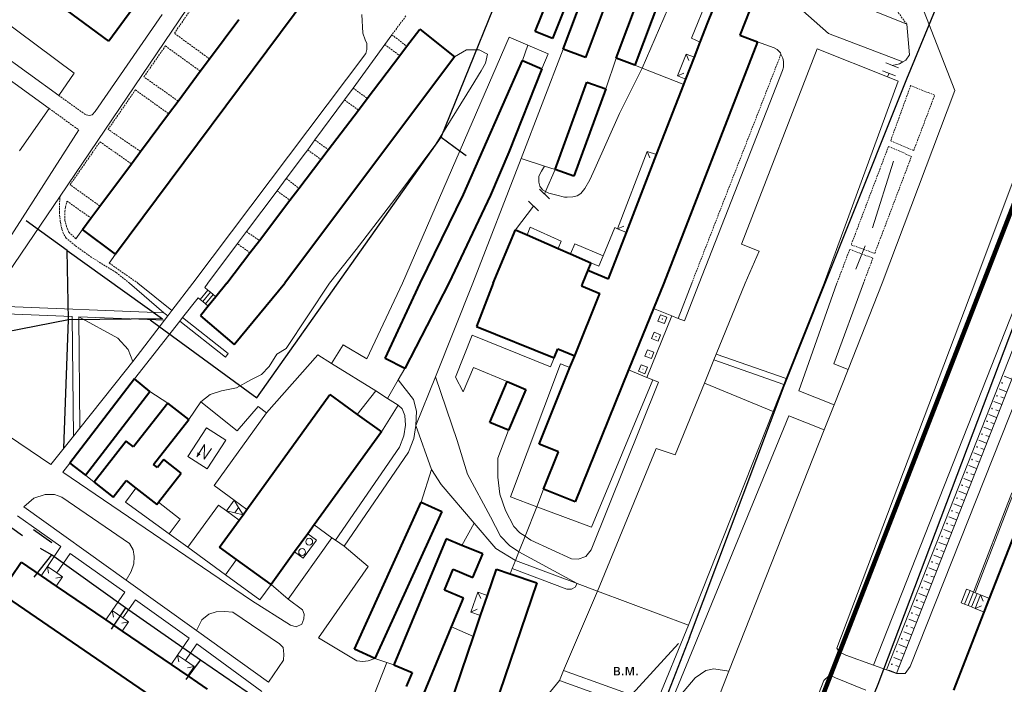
# Model space of a CAD drawing. Extents: x 13 to 4138, y -4831 to -1000.
# Tile 63 of 99: x 1390 to 1677, y -3117 to -2923. Entities that reach past the tile are written whole.
import ezdxf
from ezdxf.enums import TextEntityAlignment as Align

# ---------------------------------------------------------------- set-up
doc = ezdxf.new("R2010")
doc.units = 0
doc.header["$MEASUREMENT"] = 0
doc.linetypes.add('DASHDOT', pattern=[1, 0.5, -0.25, 0, -0.25])
doc.linetypes.add('DASHED', pattern=[0.75, 0.5, -0.25])
for name, color, linetype in [('11', 7, 'CONTINUOUS'), ('16', 7, 'CONTINUOUS'), ('24', 7, 'CONTINUOUS'), ('37', 7, 'CONTINUOUS'), ('40', 7, 'CONTINUOUS'), ('5', 7, 'CONTINUOUS'), ('6', 7, 'CONTINUOUS'), ('7', 7, 'CONTINUOUS'), ('границы команд_1', 10, 'CONTINUOUS'), ('ЛЕСТНИЦЫ', 6, 'CONTINUOUS'), ('ПЕШЕХОДНЫЕ_ДОРОЖКИ', 3, 'CONTINUOUS'), ('ТРОПЫ', 32, 'CONTINUOUS'), ('ТРОТУАРЫ', 7, 'CONTINUOUS')]:
    doc.layers.add(name, color=color, linetype=linetype)
doc.styles.get("Standard").update_dxf_attribs({"font": 'txt', "height": 0.2})

msp = doc.modelspace()

# ---------------------------------------------------------------- linework, layer by layer
at = {"layer": '11', "color": 253, "linetype": 'Continuous', "lineweight": 0}
for p, q in [((1328.4, -2880.86), (1406.12, -2938.83)), ((1580.52, -2916.75), (1571.52, -2937.36)), ((1638.29, -2920.43), (1648.63, -2924.62)), ((1648.63, -2924.62), (1649.41, -2933.53)), ((1532.86, -2928.35), (1501.77, -3000)), ((1538.22, -2930.67), (1532.86, -2928.35)), ((1548.57, -2931.87), (1536.29, -2963.71)), ((1544.15, -2933.24), (1538.22, -2930.67)), ((1542.35, -2937.55), (1544.15, -2933.24)), ((1649.41, -2933.53), (1648.34, -2935.06)), ((1560.95, -2943.45), (1563.96, -2934.47)), ((1646.24, -2937.31), (1642.51, -2935.86)), ((1646.51, -2936.13), (1644.38, -2936.59)), ((1647.46, -2935.57), (1646.51, -2936.13)), ((1648.34, -2935.06), (1647.46, -2935.57)), ((1406.12, -2938.83), (1401.63, -2945.33)), ((1569.41, -2936.52), (1571.52, -2937.36)), ((1571.52, -2937.36), (1583.68, -2942.16)), ((1645.33, -2939.6), (1641.6, -2938.16)), ((1643.46, -2938.88), (1643, -2939.95)), ((1646.15, -2941.2), (1624.59, -3000)), ((1643, -2939.95), (1646.15, -2941.2)), ((1398.89, -2949.18), (1390.27, -2961.42)), ((1536.29, -2963.71), (1522.28, -3000)), ((1536.29, -2963.71), (1543.12, -2965.89)), ((1543.12, -2965.89), (1546.19, -2966.87)), ((1546.19, -2966.87), (1543.44, -2973.29)), ((1544.53, -2975.45), (1541.7, -2972.62)), ((1543.44, -2973.29), (1543.12, -2974.04)), ((1541.33, -2978.97), (1538.5, -2976.14)), ((1534.66, -2984.45), (1539.91, -2977.55)), ((1501.77, -3000), (1491.37, -3022.03)), ((1511.35, -3027.27), (1522.28, -3000)), ((1624.59, -3000), (1613.54, -3027.82)), ((1481.13, -3023.38), (1484.48, -3018)), ((1491.37, -3022.03), (1484.48, -3018)), ((1462.18, -3037.82), (1477.15, -3020.9)), ((1477.15, -3020.9), (1481.13, -3023.38)), ((1481.13, -3023.38), (1493.98, -3031.41)), ((1502.43, -3024.84), (1500.55, -3028.12)), ((1500.55, -3028.12), (1497.42, -3033.56)), ((1505.65, -3041.49), (1511.35, -3027.27)), ((1613.54, -3027.82), (1612.86, -3029.53)), ((1612.86, -3029.53), (1609.73, -3037.41)), ((1428.17, -3031.52), (1433.4, -3034.93)), ((1493.98, -3031.41), (1497.42, -3033.56)), ((1497.42, -3033.56), (1500.54, -3035.51)), ((1439.5, -3039.68), (1443.03, -3034.55)), ((1443.03, -3034.55), (1453.62, -3043.01)), ((1453.62, -3043.01), (1459.73, -3035.88)), ((1459.73, -3035.88), (1462.18, -3037.82)), ((1500.54, -3035.51), (1495.65, -3043.34)), ((1609.73, -3037.41), (1585.02, -3099.62)), ((1510.18, -3054.29), (1505.65, -3041.49)), ((1411.93, -3058), (1409.46, -3055.95)), ((1507.24, -3063.76), (1510.18, -3054.29)), ((1513.03, -3058.67), (1510.18, -3054.29)), ((1522.64, -3069.95), (1513.03, -3058.67)), ((1421.12, -3063.76), (1424.13, -3059.72)), ((1542.87, -3059.98), (1540.85, -3065.11)), ((1433.77, -3072.97), (1421.12, -3063.76)), ((1540.85, -3065.11), (1537.46, -3073.72)), ((1519.09, -3076.37), (1522.64, -3069.95)), ((1528.92, -3077.32), (1522.64, -3069.95)), ((1439.22, -3076.94), (1433.77, -3072.97)), ((1537.46, -3073.72), (1535.68, -3078.22)), ((1450.21, -3084.95), (1439.22, -3076.94)), ((1534.69, -3080.74), (1528.92, -3077.32)), ((1535.68, -3078.22), (1534.69, -3080.74)), ((1552.6, -3087.46), (1535.68, -3078.22)), ((1534.69, -3080.74), (1533.74, -3083.15)), ((1460.23, -3092.24), (1450.21, -3084.95)), ((1533.74, -3083.15), (1533.14, -3084.68)), ((1558.51, -3089.68), (1552.6, -3087.46)), ((1585.02, -3099.62), (1558.51, -3089.68)), ((1497.2, -3110.5), (1493.67, -3109.31)), ((1499.24, -3111.19), (1497.2, -3110.5))]:
    msp.add_line(p, q, dxfattribs=at)
for p in [(1401.63, -2945.33), (1428.17, -3031.52)]:
    msp.add_point(p, dxfattribs=at)
at = {"layer": '16', "color": 253, "linetype": 'Continuous', "lineweight": 0}
for p, q in [((1585.94, -2928.7), (1592.74, -2912.02)), ((1588.47, -2929.78), (1585.94, -2928.7)), ((1444.7, -3042.1), (1439.28, -3050.47)), ((1450.33, -3045.75), (1444.7, -3042.1)), ((1444.13, -3046.98), (1441.87, -3050.62)), ((1444.01, -3051.23), (1444.13, -3046.98)), ((1446.16, -3048.18), (1444.01, -3051.23)), ((1444.9, -3054.12), (1450.33, -3045.75)), ((1439.28, -3050.47), (1444.9, -3054.12))]:
    msp.add_line(p, q, dxfattribs=at)
msp.add_solid([(1441.87, -3050.62), (1442.97, -3049.86), (1442.06, -3049.27)], dxfattribs=at)
at = {"layer": '24', "color": 253, "linetype": 'Continuous', "lineweight": 0}
for p, q in [((1402.06, -2974.64), (1473.65, -2868.95)), ((1401.63, -2945.33), (1330.86, -2894.1)), ((1607.99, -2911.5), (1625.81, -2927.3)), ((1651.61, -2915.55), (1662.6, -2943.91)), ((1355.97, -2918.13), (1398.89, -2949.18)), ((1412.22, -2950.01), (1431.81, -2921.79)), ((1489.88, -2921.72), (1490.2, -2927.22)), ((1490.2, -2927.22), (1490.85, -2929.16)), ((1498.7, -2927.64), (1496.59, -2930.53)), ((1625.81, -2927.3), (1647.46, -2935.57)), ((1496.59, -2930.53), (1487.35, -2943.17)), ((1490.85, -2929.16), (1491.38, -2930.23)), ((1491.38, -2930.23), (1491.38, -2930.99)), ((1610.02, -2931.48), (1605.19, -2929.68)), ((1491.06, -2933.14), (1440.71, -3000)), ((1491.38, -2931.96), (1491.06, -2933.14)), ((1491.38, -2930.99), (1491.38, -2931.96)), ((1536.75, -2935.18), (1538.22, -2930.67)), ((1622.49, -2931.8), (1600.48, -2988.68)), ((1610.88, -2931.91), (1610.02, -2931.48)), ((1611.85, -2932.88), (1610.88, -2931.91)), ((1611.98, -2933.33), (1611.85, -2932.88)), ((1612.5, -2934.5), (1611.98, -2933.33)), ((1643, -2939.95), (1622.49, -2931.8)), ((1612.71, -2935.47), (1612.5, -2934.5)), ((1612.71, -2936.33), (1612.71, -2935.47)), ((1612.71, -2937.09), (1612.71, -2936.33)), ((1571.52, -2937.36), (1564.98, -2950.55)), ((1588.19, -3000), (1612.39, -2938.05)), ((1612.39, -2938.05), (1612.71, -2937.09)), ((1646.15, -2941.2), (1643, -2939.95)), ((1487.35, -2943.17), (1484.84, -2946.61)), ((1641.49, -3000), (1662.6, -2943.91)), ((1484.84, -2946.61), (1476.28, -2958.31)), ((1411.36, -2950.99), (1412.22, -2950.01)), ((1564.98, -2950.55), (1557.81, -2966.74)), ((1409.22, -2950.75), (1409.68, -2951)), ((1409.68, -2951), (1410.56, -2951.19)), ((1410.56, -2951.19), (1411.36, -2950.99)), ((1407.46, -2955.34), (1378.9, -3000)), ((1684.84, -2956.1), (1668.45, -3000)), ((1476.28, -2958.31), (1474.18, -2961.19)), ((1473.55, -2962.05), (1467.93, -2969.53)), ((1474.18, -2961.19), (1473.55, -2962.05)), ((1541.49, -2968.88), (1542.25, -2967.35)), ((1542.25, -2967.35), (1543.12, -2965.89)), ((1543.12, -2965.89), (1546.19, -2966.87)), ((1557.81, -2966.74), (1556.28, -2969.94)), ((1467.93, -2969.53), (1465.24, -2973.11)), ((1541.49, -2970.55), (1541.49, -2968.88)), ((1541.79, -2971.78), (1541.49, -2970.55)), ((1556.28, -2969.94), (1554.91, -2972.39)), ((1465.24, -2973.11), (1456.32, -2984.99)), ((1542.56, -2972.84), (1541.79, -2971.78)), ((1543.44, -2973.29), (1542.56, -2972.84)), ((1544.39, -2973.76), (1543.44, -2973.29)), ((1554.91, -2972.39), (1553.69, -2973.91)), ((1384.88, -3000), (1402.06, -2974.64)), ((1546.67, -2974.37), (1544.39, -2973.76)), ((1548.96, -2974.98), (1546.67, -2974.37)), ((1549.72, -2974.98), (1548.96, -2974.98)), ((1551.4, -2974.83), (1549.72, -2974.98)), ((1552.62, -2974.53), (1551.4, -2974.83)), ((1553.69, -2973.91), (1552.62, -2974.53)), ((1408.55, -2984.4), (1406.62, -2987.07)), ((1456.32, -2984.99), (1453.68, -2988.5)), ((1538.03, -2985.93), (1538.96, -2983.72)), ((1538.96, -2983.72), (1547.99, -2987.81)), ((1560.2, -2992.06), (1563.6, -2983.82)), ((1563.6, -2983.82), (1564.38, -2984.14)), ((1547.99, -2987.81), (1547.15, -2989.91)), ((1453.68, -2988.5), (1445.05, -3000)), ((1550.7, -2991.46), (1551.98, -2988.56)), ((1551.98, -2988.56), (1560.2, -2992.06)), ((1600.48, -2988.68), (1605.65, -2990.72)), ((1605.65, -2990.72), (1601.57, -3000)), ((1418.2, -2991.58), (1416.38, -2994.19)), ((1558.97, -2995.03), (1560.2, -2992.06)), ((1556.61, -2994.04), (1558.97, -2995.03)), ((1432.29, -3008.65), (1422.27, -3000)), ((1434.63, -3007.92), (1424.72, -3000)), ((1434.63, -3007.92), (1440.71, -3000)), ((1444.21, -3001.24), (1445.05, -3000)), ((1445.11, -3002.03), (1444.21, -3001.24)), ((1582.05, -3010.27), (1586.01, -3000)), ((1583.9, -3011.02), (1588.19, -3000)), ((1593.15, -3020.65), (1601.57, -3000)), ((1628.3, -3000), (1617.2, -3031.33)), ((1636.01, -3000), (1627.42, -3023.51)), ((1668.45, -3000), (1628.29, -3106.3)), ((1641.49, -3000), (1631.54, -3025.16)), ((1682.8, -3000), (1638.91, -3111.24)), ((1687.05, -3000), (1642.73, -3112.6)), ((1437.71, -3010.04), (1442.24, -3004.29)), ((1442.24, -3004.29), (1442.82, -3004.75)), ((1381.5, -3006.64), (1432.29, -3008.65)), ((1433.43, -3009.49), (1434.63, -3007.92)), ((1691.48, -3006.02), (1649.64, -3111.66)), ((1380.44, -3008.71), (1405.58, -3009.71)), ((1405.58, -3009.71), (1405.91, -3044.58)), ((1407.49, -3009.78), (1407.8, -3042.22)), ((1407.49, -3009.78), (1432.44, -3010.77)), ((1423.19, -3022.84), (1432.44, -3010.77)), ((1432.29, -3008.65), (1433.43, -3009.49)), ((1432.44, -3010.77), (1433.43, -3009.49)), ((1436.87, -3011.11), (1437.71, -3010.04)), ((1451.04, -3020.52), (1437.71, -3010.04)), ((1582.05, -3010.27), (1580.18, -3009.52)), ((1583.9, -3011.02), (1582.05, -3010.27)), ((1423.73, -3027.83), (1436.87, -3011.11)), ((1436.87, -3011.11), (1450.2, -3021.59)), ((1517.17, -3027.41), (1522.1, -3015.18)), ((1522.1, -3015.18), (1544.87, -3024.34)), ((1450.2, -3021.59), (1451.04, -3020.52)), ((1544.87, -3024.34), (1545.91, -3021.75)), ((1589.69, -3029.15), (1592.46, -3022.36)), ((1592.46, -3022.36), (1593.15, -3020.65)), ((1592.46, -3022.36), (1612.86, -3029.53)), ((1593.15, -3020.65), (1613.54, -3027.82)), ((1421, -3025.68), (1423.19, -3022.84)), ((1519.43, -3031.66), (1522.42, -3024.53)), ((1522.42, -3024.53), (1532.23, -3028.65)), ((1547.74, -3023.48), (1533.21, -3062.28)), ((1547.74, -3023.48), (1550.54, -3024.61)), ((1631.54, -3025.16), (1627.42, -3023.51)), ((1631.54, -3025.16), (1627.48, -3035.45)), ((1407.8, -3042.22), (1421, -3025.68)), ((1505, -3033.91), (1500.55, -3028.12)), ((1517.7, -3045.86), (1511.35, -3027.27)), ((1517.17, -3027.41), (1519.43, -3031.66)), ((1556.8, -3071.03), (1574.63, -3028.12)), ((1574.63, -3028.12), (1572.96, -3027.45)), ((1576.35, -3028.81), (1574.63, -3028.12)), ((1556.69, -3077.7), (1576.35, -3028.81)), ((1581.2, -3049.99), (1589.69, -3029.15)), ((1609.73, -3037.41), (1589.69, -3029.15)), ((1488.6, -3038.24), (1493.98, -3031.41)), ((1627.48, -3035.45), (1617.2, -3031.33)), ((1371.47, -3034.05), (1399.36, -3052.78)), ((1501.66, -3036.59), (1500.54, -3035.51)), ((1502.44, -3038.54), (1501.66, -3036.59)), ((1505.86, -3037.33), (1505, -3033.91)), ((1627.48, -3035.45), (1624.6, -3042.73)), ((1462.18, -3037.82), (1446.87, -3058.96)), ((1502.63, -3041.35), (1502.44, -3038.54)), ((1505.65, -3041.49), (1505.86, -3037.33)), ((1614.29, -3038.61), (1579.95, -3122.37)), ((1624.6, -3042.73), (1614.29, -3038.61)), ((1405.91, -3044.58), (1407.8, -3042.22)), ((1502.11, -3044.48), (1502.63, -3041.35)), ((1505.02, -3045.25), (1505.65, -3041.49)), ((1399.36, -3052.78), (1405.91, -3044.58)), ((1500.88, -3047.79), (1502.11, -3044.48)), ((1503.56, -3049.18), (1505.02, -3045.25)), ((1532.67, -3042.85), (1529.53, -3051)), ((1624.6, -3042.73), (1596.8, -3113.05)), ((1482.26, -3074.9), (1500.88, -3047.79)), ((1520.69, -3055.65), (1517.7, -3045.86)), ((1558.51, -3089.68), (1575.67, -3048.15)), ((1575.67, -3048.15), (1581.2, -3049.99)), ((1484.74, -3076.6), (1503.56, -3049.18)), ((1529.53, -3051), (1529.53, -3056.53)), ((1404.87, -3052.44), (1402.85, -3055.08)), ((1402.85, -3055.08), (1457.81, -3092.47)), ((1527.37, -3068.06), (1520.69, -3055.65)), ((1529.53, -3056.53), (1530.16, -3061.47)), ((1446.87, -3058.96), (1452.78, -3063.24)), ((1394.38, -3062.62), (1397.65, -3061.6)), ((1397.65, -3061.6), (1400.45, -3061.6)), ((1400.45, -3061.6), (1402.51, -3062.34)), ((1402.51, -3062.34), (1422.22, -3075.8)), ((1530.16, -3061.47), (1531.78, -3066.19)), ((1533.21, -3062.28), (1540.85, -3065.11)), ((1679.2, -3061.07), (1668.07, -3089.96)), ((1391.52, -3065.15), (1394.38, -3062.62)), ((1391.52, -3065.15), (1421.26, -3086.46)), ((1437.05, -3068.78), (1430.67, -3063.81)), ((1439.22, -3076.94), (1448.14, -3064.62)), ((1448.14, -3064.62), (1450.53, -3066.35)), ((1540.85, -3065.11), (1556.8, -3071.03)), ((1389.65, -3067.76), (1402.27, -3076.74)), ((1527.37, -3068.06), (1530.27, -3073.72)), ((1531.78, -3066.19), (1534.19, -3070.91)), ((1433.77, -3072.97), (1437.05, -3068.78)), ((1481.22, -3074.15), (1476.05, -3070.41)), ((1534.19, -3070.91), (1535.98, -3072.75)), ((1530.27, -3073.72), (1532.92, -3076.45)), ((1535.98, -3072.75), (1537.46, -3073.72)), ((1537.46, -3073.72), (1539.14, -3074.82)), ((1402.27, -3076.74), (1398.34, -3082.5)), ((1422.22, -3075.8), (1423.34, -3077.67)), ((1468.5, -3092.07), (1481.22, -3074.15)), ((1482.26, -3074.9), (1481.22, -3074.15)), ((1482.26, -3074.9), (1484.74, -3076.6)), ((1484.74, -3076.6), (1491.76, -3082.49)), ((1532.92, -3076.45), (1535.68, -3078.22)), ((1539.14, -3074.82), (1550.99, -3080.34)), ((1405.02, -3078.7), (1401.13, -3084.4)), ((1405.02, -3078.7), (1420.87, -3089.99)), ((1423.34, -3077.67), (1423.62, -3079.64)), ((1423.62, -3079.64), (1423.53, -3081.79)), ((1552.95, -3080.4), (1555.13, -3079.6)), ((1555.13, -3079.6), (1556.69, -3077.7)), ((1423.53, -3081.79), (1422.78, -3084.03)), ((1450.21, -3084.95), (1453.42, -3080.45)), ((1491.76, -3082.49), (1477.29, -3103.28)), ((1534.69, -3080.74), (1552.6, -3087.46)), ((1550.99, -3080.34), (1552.95, -3080.4)), ((1422.78, -3084.03), (1421.26, -3086.46)), ((1533.74, -3083.15), (1549.65, -3089.15)), ((1421.26, -3086.46), (1441.78, -3101.17)), ((1460.23, -3092.24), (1463.5, -3087.75)), ((1468.5, -3092.07), (1463.5, -3087.75)), ((1552.02, -3088.56), (1552.6, -3087.46)), ((1420.87, -3089.99), (1417.2, -3095.37)), ((1548.66, -3112.86), (1558.51, -3089.68)), ((1549.65, -3089.15), (1551.03, -3089.15)), ((1551.03, -3089.15), (1552.02, -3088.56)), ((1423.96, -3092.2), (1420.34, -3097.51)), ((1423.96, -3092.2), (1439.61, -3103.43)), ((1457.81, -3092.47), (1469.16, -3099.62)), ((1472.6, -3095.13), (1468.5, -3092.07)), ((1443.34, -3098.05), (1445.39, -3096.37)), ((1445.39, -3096.37), (1447.54, -3095.71)), ((1447.54, -3095.71), (1449.97, -3095.62)), ((1449.97, -3095.62), (1452.31, -3095.81)), ((1452.31, -3095.81), (1465.95, -3105.06)), ((1473.12, -3096.37), (1472.6, -3095.13)), ((1472.99, -3097.81), (1473.12, -3096.37)), ((1441.78, -3101.17), (1443.34, -3098.05)), ((1469.16, -3099.62), (1470.81, -3100.07)), ((1470.81, -3100.07), (1472.41, -3099.3)), ((1472.41, -3099.3), (1472.99, -3097.81)), ((1585.02, -3099.62), (1575.63, -3122.53)), ((1441.78, -3101.17), (1462.73, -3116.18)), ((1516.05, -3100.11), (1522.45, -3102.89)), ((1439.61, -3103.43), (1436.24, -3108.36)), ((1441.89, -3105.09), (1438.57, -3109.95)), ((1441.89, -3105.09), (1460.82, -3118.96)), ((1465.95, -3105.06), (1466.97, -3106.13)), ((1477.29, -3103.28), (1488.43, -3110)), ((1466.97, -3106.13), (1467.25, -3108.09)), ((1467.25, -3108.09), (1467.07, -3109.83)), ((1629.02, -3107.43), (1628.29, -3106.3)), ((1630.9, -3108.38), (1629.02, -3107.43)), ((1638.91, -3111.24), (1630.9, -3108.38)), ((1467.07, -3109.83), (1462.73, -3116.18)), ((1488.43, -3110), (1490.26, -3110.2)), ((1490.26, -3110.2), (1491.78, -3110.04)), ((1491.78, -3110.04), (1493.67, -3109.31)), ((1493.45, -3120.08), (1497.2, -3110.5)), ((1642.73, -3112.6), (1638.91, -3111.24)), ((1548.66, -3112.86), (1547.45, -3115.71)), ((1548.66, -3112.86), (1575.63, -3122.53)), ((1596.8, -3113.05), (1582.66, -3148.81)), ((1645.64, -3113.64), (1642.73, -3112.6)), ((1648.15, -3113.64), (1645.64, -3113.64)), ((1649.64, -3111.66), (1648.15, -3113.64)), ((1525.18, -3142.86), (1547.45, -3115.71)), ((1547.45, -3115.71), (1574.45, -3125.41)), ((1624.51, -3115.75), (1621.19, -3124.03)), ((1624.51, -3115.75), (1625.9, -3114.35)), ((1625.9, -3114.35), (1627.06, -3114.52)), ((1627.06, -3114.52), (1627.88, -3114.92)), ((1627.88, -3114.92), (1636.74, -3118.52))]:
    msp.add_line(p, q, dxfattribs=at)
at = {"layer": '24', "color": 253, "linetype": 'DASHED', "lineweight": 0}
for p, q in [((1435.34, -2927.24), (1443.2, -2915.78)), ((1648.63, -2924.62), (1642.17, -2915.78)), ((1502.77, -2922.18), (1498.7, -2927.64)), ((1445.56, -2934.69), (1435.34, -2927.24)), ((1498.7, -2927.64), (1502.97, -2931.05)), ((1496.59, -2930.53), (1500.95, -2933.72)), ((1426.46, -2939.92), (1432.73, -2930.93)), ((1432.73, -2930.93), (1442.88, -2938.28)), ((1611.98, -2933.33), (1586.01, -3000)), ((1436.41, -2946.98), (1426.46, -2939.92)), ((1416.03, -2955.22), (1423.97, -2943.74)), ((1423.97, -2943.74), (1433.66, -2950.67)), ((1487.35, -2943.17), (1491.48, -2946.19)), ((1649.76, -2942.47), (1643.95, -2958.52)), ((1656.75, -2945.27), (1649.76, -2942.47)), ((1401.63, -2945.33), (1409.22, -2950.75)), ((1484.84, -2946.61), (1488.91, -2949.58)), ((1650.65, -2961.37), (1656.75, -2945.27)), ((1398.89, -2949.18), (1407.46, -2955.34)), ((1425.48, -2961.66), (1416.03, -2955.22)), ((1404.98, -2971.34), (1413.66, -2958.84)), ((1413.66, -2958.84), (1422.81, -2965.25)), ((1476.28, -2958.31), (1480.14, -2961.13)), ((1643.95, -2958.52), (1650.65, -2961.37)), ((1474.18, -2961.19), (1477.99, -2963.97)), ((1643.31, -2960.18), (1632.44, -2988.83)), ((1650, -2963.09), (1643.31, -2960.18)), ((1639.3, -2991.33), (1650, -2963.09)), ((1467.93, -2969.53), (1471.58, -2972.42)), ((1413.65, -2977.54), (1404.98, -2971.34)), ((1465.24, -2973.11), (1468.97, -2975.86)), ((1401.84, -2979.46), (1401.93, -2975.59)), ((1401.93, -2975.59), (1402.06, -2974.64)), ((1403.62, -2977.83), (1404.05, -2976.1)), ((1404.05, -2976.1), (1411.04, -2981.06)), ((1403.4, -2979.12), (1403.62, -2977.83)), ((1403.4, -2981.7), (1403.4, -2979.12)), ((1402.1, -2982.15), (1401.84, -2979.46)), ((1402.53, -2984.19), (1402.1, -2982.15)), ((1403.94, -2983.54), (1403.4, -2981.7)), ((1402.96, -2985.49), (1402.53, -2984.19)), ((1404.59, -2985.15), (1403.94, -2983.54)), ((1456.32, -2984.99), (1460.08, -2987.58)), ((1403.82, -2986.89), (1402.96, -2985.49)), ((1406.4, -2989.04), (1403.82, -2986.89)), ((1406.62, -2987.07), (1404.59, -2985.15)), ((1411.24, -2992.49), (1406.4, -2989.04)), ((1457.35, -2991.17), (1453.68, -2988.5)), ((1632.01, -2990.18), (1628.3, -3000)), ((1638.77, -2992.7), (1632.01, -2990.18)), ((1632.44, -2988.83), (1639.3, -2991.33)), ((1418.34, -2996.91), (1411.24, -2992.49)), ((1636.01, -3000), (1638.77, -2992.7)), ((1416.38, -2994.19), (1424.72, -3000)), ((1422.27, -3000), (1418.34, -2996.91))]:
    msp.add_line(p, q, dxfattribs=at)
at = {"layer": '37', "color": 253, "linetype": 'Continuous', "lineweight": 0}
for p, q in [((1690.11, -3000), (1645.64, -3113.64)), ((1676.95, -3027.06), (1679.18, -3027.94)), ((1675.49, -3030.79), (1677.72, -3031.66)), ((1676.06, -3033.16), (1676.99, -3033.52)), ((1674.03, -3034.51), (1676.27, -3035.39)), ((1672.57, -3038.24), (1674.81, -3039.11)), ((1674.61, -3036.89), (1675.54, -3037.25)), ((1671.12, -3041.96), (1673.35, -3042.84)), ((1673.15, -3040.61), (1674.08, -3040.97)), ((1671.69, -3044.33), (1672.62, -3044.7)), ((1669.66, -3045.69), (1671.89, -3046.56)), ((1670.23, -3048.06), (1671.16, -3048.42)), ((1668.2, -3049.41), (1670.43, -3050.29)), ((1666.74, -3053.14), (1668.98, -3054.01)), ((1668.77, -3051.78), (1669.7, -3052.15)), ((1667.32, -3055.51), (1668.25, -3055.87)), ((1665.28, -3056.86), (1667.52, -3057.74)), ((1665.86, -3059.23), (1666.79, -3059.6)), ((1663.83, -3060.59), (1666.06, -3061.46)), ((1668.54, -3090.14), (1679.69, -3061.19)), ((1662.37, -3064.31), (1664.6, -3065.19)), ((1664.4, -3062.96), (1665.33, -3063.32)), ((1660.91, -3068.04), (1663.14, -3068.91)), ((1662.94, -3066.68), (1663.87, -3067.05)), ((1661.48, -3070.41), (1662.42, -3070.77)), ((1659.45, -3071.76), (1661.69, -3072.64)), ((1657.99, -3075.49), (1660.23, -3076.36)), ((1660.03, -3074.13), (1660.96, -3074.5)), ((1656.54, -3079.21), (1658.77, -3080.09)), ((1658.57, -3077.86), (1659.5, -3078.22)), ((1657.11, -3081.58), (1658.04, -3081.95)), ((1655.08, -3082.94), (1657.31, -3083.81)), ((1655.65, -3085.31), (1656.59, -3085.67)), ((1653.62, -3086.66), (1655.86, -3087.53)), ((1652.16, -3090.39), (1654.4, -3091.26)), ((1654.2, -3089.03), (1655.13, -3089.4)), ((1650.71, -3094.11), (1652.94, -3094.99)), ((1652.74, -3092.76), (1653.67, -3093.12)), ((1651.28, -3096.48), (1652.21, -3096.85)), ((1649.25, -3097.84), (1651.48, -3098.71)), ((1647.79, -3101.56), (1650.03, -3102.43)), ((1649.82, -3100.21), (1650.75, -3100.57)), ((1646.33, -3105.28), (1648.57, -3106.16)), ((1648.37, -3103.93), (1649.3, -3104.3)), ((1646.91, -3107.66), (1647.84, -3108.02)), ((1644.87, -3109.01), (1647.11, -3109.88)), ((1643.42, -3112.74), (1645.65, -3113.61)), ((1645.45, -3111.38), (1646.38, -3111.75))]:
    msp.add_line(p, q, dxfattribs=at)
at = {"layer": '37', "color": 253, "linetype": 'DASHDOT', "lineweight": 0}
for centre in [(1676.39, -3029.05), (1674.93, -3032.78), (1673.47, -3036.5), (1672.02, -3040.23), (1670.56, -3043.95), (1669.1, -3047.68), (1667.64, -3051.4), (1666.19, -3055.13), (1664.73, -3058.85), (1663.27, -3062.58), (1661.81, -3066.3), (1660.35, -3070.03), (1658.9, -3073.75), (1657.44, -3077.48), (1655.98, -3081.2), (1654.52, -3084.93), (1653.07, -3088.65), (1651.61, -3092.38), (1650.15, -3096.1), (1648.69, -3099.83), (1647.23, -3103.55), (1645.78, -3107.28), (1644.32, -3111)]:
    msp.add_circle(centre, 0.1, dxfattribs=at)
at = {"layer": '40', "color": 253, "linetype": 'Continuous', "lineweight": 0}
for p, q in [((1520.42, -2932.03), (1516.92, -2934.08)), ((1524.14, -2932.03), (1520.42, -2932.03)), ((1526.53, -2933.29), (1524.14, -2932.03)), ((1525.92, -2935.89), (1526.53, -2933.29)), ((1524.7, -2938.18), (1525.92, -2935.89)), ((1521.8, -2942.92), (1524.7, -2938.18)), ((1511.44, -2959.51), (1521.8, -2942.92)), ((1499.54, -2975.55), (1511.44, -2959.51)), ((1638.69, -2983.86), (1644.79, -2964.48)), ((1488.26, -2990.21), (1499.54, -2975.55)), ((1480.5, -3000), (1488.26, -2990.21)), ((1633.75, -2995.91), (1636.5, -2989.09)), ((1480.5, -3000), (1467.87, -3019.06)), ((1407.49, -3009.78), (1418.84, -3016.01)), ((1418.84, -3016.01), (1421.9, -3019.3)), ((1421.9, -3019.3), (1423.19, -3022.84)), ((1467.87, -3019.06), (1465.17, -3020.72)), ((1465.17, -3020.72), (1462.95, -3024.24)), ((1462.95, -3024.24), (1460.73, -3026.59)), ((1457.61, -3028.15), (1453.44, -3030.5)), ((1460.73, -3026.59), (1457.61, -3028.15)), ((1453.44, -3030.5), (1449.01, -3031.41)), ((1445.75, -3032.45), (1443.03, -3034.55)), ((1449.01, -3031.41), (1445.75, -3032.45)), ((1590.06, -3112.83), (1586.96, -3114.96)), ((1592.48, -3112.34), (1590.06, -3112.83)), ((1596.8, -3113.05), (1592.48, -3112.34)), ((1586.96, -3114.96), (1582.75, -3119.99))]:
    msp.add_line(p, q, dxfattribs=at)
at = {"layer": '6', "color": 253, "linetype": 'Continuous', "lineweight": 40}
for p, q in [((1416.23, -2929.48), (1289.41, -2835.3)), ((1548.57, -2931.87), (1561.15, -2898.51)), ((1567.62, -2900.95), (1555.04, -2934.31)), ((1480.93, -2907.34), (1418.2, -2991.58)), ((1563.96, -2934.47), (1571.92, -2913.35)), ((1590.68, -2924.06), (1595.21, -2912.97)), ((1577.38, -2915.41), (1569.41, -2936.52)), ((1540.42, -2926.75), (1544.08, -2917.49)), ((1604.41, -2916.57), (1600.05, -2927.81)), ((1423.23, -2920.06), (1416.23, -2929.48)), ((1549.11, -2919.48), (1545.45, -2928.74)), ((1445.56, -2934.69), (1454.08, -2923.23)), ((1588.47, -2929.78), (1590.68, -2924.06)), ((1502.97, -2931.05), (1506.81, -2925.99)), ((1506.81, -2925.99), (1516.92, -2934.08)), ((1545.45, -2928.74), (1540.42, -2926.75)), ((1605.19, -2929.68), (1577.83, -3000)), ((1586.76, -2934.21), (1588.47, -2929.78)), ((1600.05, -2927.81), (1605.19, -2929.68)), ((1500.95, -2933.72), (1502.97, -2931.05)), ((1555.04, -2934.31), (1548.57, -2931.87)), ((1442.88, -2938.28), (1445.56, -2934.69)), ((1516.92, -2934.08), (1467.54, -3000)), ((1491.48, -2946.19), (1500.95, -2933.72)), ((1519.56, -2974.19), (1536.75, -2935.18)), ((1536.75, -2935.18), (1542.35, -2937.55)), ((1569.41, -2936.52), (1563.96, -2934.47)), ((1584.27, -2940.64), (1586.76, -2934.21)), ((1436.41, -2946.98), (1442.88, -2938.28)), ((1542.35, -2937.55), (1532.78, -2961.86)), ((1546.19, -2966.87), (1555.45, -2941.44)), ((1555.45, -2941.44), (1560.95, -2943.45)), ((1583.68, -2942.16), (1584.27, -2940.64)), ((1560.95, -2943.45), (1551.7, -2968.87)), ((1575.78, -2962.56), (1583.68, -2942.16)), ((1433.66, -2950.67), (1436.41, -2946.98)), ((1488.91, -2949.58), (1491.48, -2946.19)), ((1425.48, -2961.66), (1433.66, -2950.67)), ((1480.14, -2961.13), (1488.91, -2949.58)), ((1422.81, -2965.25), (1425.48, -2961.66)), ((1477.99, -2963.97), (1480.14, -2961.13)), ((1532.78, -2961.86), (1527.42, -2974.41)), ((1471.58, -2972.42), (1477.99, -2963.97)), ((1567.01, -2985.22), (1575.78, -2962.56)), ((1413.65, -2977.54), (1422.81, -2965.25)), ((1551.7, -2968.87), (1546.19, -2966.87)), ((1468.97, -2975.86), (1471.58, -2972.42)), ((1460.08, -2987.58), (1468.97, -2975.86)), ((1506.88, -3000), (1519.56, -2974.19)), ((1527.42, -2974.41), (1515.29, -3000)), ((1411.04, -2981.06), (1413.65, -2977.54)), ((1408.55, -2984.4), (1411.04, -2981.06)), ((1418.2, -2991.58), (1408.55, -2984.4)), ((1528.18, -3000), (1534.66, -2984.45)), ((1534.66, -2984.45), (1538.03, -2985.93)), ((1457.35, -2991.17), (1460.08, -2987.58)), ((1538.03, -2985.93), (1547.15, -2989.91)), ((1561.79, -2998.71), (1567.01, -2985.22)), ((1547.15, -2989.91), (1550.7, -2991.46)), ((1450.65, -3000), (1457.35, -2991.17)), ((1550.7, -2991.46), (1556.61, -2994.04)), ((1555.72, -2996.23), (1554.18, -3000)), ((1556.61, -2994.04), (1555.72, -2996.23)), ((1555.72, -2996.23), (1561.79, -2998.71)), ((1450.65, -3000), (1447.43, -3003.98)), ((1452.76, -3017.84), (1467.54, -3000)), ((1496.68, -3021.94), (1506.88, -3000)), ((1515.29, -3000), (1502.43, -3024.84)), ((1528.18, -3000), (1523.27, -3012.64)), ((1554.18, -3000), (1553.85, -3000.82)), ((1553.85, -3000.82), (1559.25, -3003)), ((1577.83, -3000), (1574.84, -3007.37)), ((1447.43, -3003.98), (1445.19, -3006.74)), ((1551.93, -3021.15), (1559.25, -3003)), ((1445.19, -3006.74), (1442.9, -3009.56)), ((1574.84, -3007.37), (1567.58, -3025.28)), ((1442.9, -3009.56), (1452.76, -3017.84)), ((1523.27, -3012.64), (1545.91, -3021.75)), ((1545.91, -3021.75), (1546.96, -3019.15)), ((1546.96, -3019.15), (1551.93, -3021.15)), ((1502.43, -3024.84), (1496.68, -3021.94)), ((1550.54, -3024.61), (1551.93, -3021.15)), ((1541.57, -3046.89), (1550.54, -3024.61)), ((1567.58, -3025.28), (1552.03, -3063.66)), ((1423.73, -3027.83), (1404.87, -3052.44)), ((1428.17, -3031.52), (1423.73, -3027.83)), ((1527.22, -3040.56), (1532.23, -3028.65)), ((1532.23, -3028.65), (1537.68, -3030.94)), ((1537.68, -3030.94), (1532.67, -3042.85)), ((1409.46, -3055.95), (1428.17, -3031.52)), ((1456.45, -3065.89), (1480.65, -3032.48)), ((1480.65, -3032.48), (1488.6, -3038.24)), ((1433.4, -3034.93), (1423.46, -3047.67)), ((1439.5, -3039.68), (1433.4, -3034.93)), ((1488.6, -3038.24), (1495.65, -3043.34)), ((1429.27, -3052.79), (1439.5, -3039.68)), ((1532.67, -3042.85), (1527.22, -3040.56)), ((1495.65, -3043.34), (1476.05, -3070.41)), ((1421.29, -3045.98), (1411.93, -3058)), ((1423.46, -3047.67), (1421.29, -3045.98)), ((1547.23, -3049.17), (1541.57, -3046.89)), ((1542.87, -3059.98), (1547.23, -3049.17)), ((1404.87, -3052.44), (1409.46, -3055.95)), ((1430.38, -3053.66), (1429.27, -3052.79)), ((1432.21, -3051.32), (1430.38, -3053.66)), ((1437.31, -3055.3), (1432.21, -3051.32)), ((1430.67, -3063.81), (1437.31, -3055.3)), ((1411.93, -3058), (1417.49, -3062.34)), ((1417.49, -3062.34), (1421.27, -3057.49)), ((1421.27, -3057.49), (1424.13, -3059.72)), ((1424.13, -3059.72), (1430.18, -3064.44)), ((1552.03, -3063.66), (1542.87, -3059.98)), ((1672.73, -3091.85), (1684.75, -3060.99)), ((1430.18, -3064.44), (1430.67, -3063.81)), ((1487.74, -3106.6), (1507.24, -3063.76)), ((1507.24, -3063.76), (1513.18, -3066.46)), ((1454.2, -3069.01), (1455.32, -3067.45)), ((1455.32, -3067.45), (1456.45, -3065.89)), ((1513.18, -3066.46), (1493.67, -3109.31)), ((1448.49, -3076.89), (1454.2, -3069.01)), ((1476.05, -3070.41), (1474.19, -3072.98)), ((1474.19, -3072.98), (1470.35, -3078.28)), ((1453.42, -3080.45), (1448.49, -3076.89)), ((1514.48, -3074.46), (1499.24, -3111.19)), ((1519.09, -3076.37), (1514.48, -3074.46)), ((1525.13, -3078.88), (1519.09, -3076.37)), ((1470.35, -3078.28), (1463.5, -3087.75)), ((1522.28, -3085.73), (1525.13, -3078.88)), ((1384.64, -3090.24), (1390.75, -3081.3)), ((1390.75, -3081.3), (1396.49, -3085.21)), ((1463.5, -3087.75), (1453.42, -3080.45)), ((1396.49, -3085.21), (1400.93, -3088.24)), ((1513.97, -3089.42), (1516.49, -3083.33)), ((1516.49, -3083.33), (1522.28, -3085.73)), ((1526.51, -3090.96), (1529.12, -3083.32)), ((1529.12, -3083.32), (1533.14, -3084.68)), ((1533.14, -3084.68), (1540.89, -3087.32)), ((1400.93, -3088.24), (1415.35, -3098.08)), ((1540.89, -3087.32), (1527, -3128.1)), ((1438.79, -3127.19), (1384.64, -3090.24)), ((1519.53, -3091.72), (1513.97, -3089.42)), ((1524.52, -3096.81), (1526.51, -3090.96)), ((1516.05, -3100.11), (1519.53, -3091.72)), ((1671.19, -3095.82), (1672.73, -3091.85)), ((1522.45, -3102.89), (1524.52, -3096.81)), ((1662.34, -3118.53), (1671.19, -3095.82)), ((1415.35, -3098.08), (1420.14, -3101.35)), ((1420.14, -3101.35), (1434.39, -3111.07)), ((1507.96, -3119.61), (1516.05, -3100.11)), ((1515.23, -3124.09), (1522.45, -3102.89)), ((1493.67, -3109.31), (1487.74, -3106.6)), ((1434.39, -3111.07), (1439.26, -3114.39)), ((1499.24, -3111.19), (1504.56, -3113.4)), ((1504.56, -3113.4), (1502.86, -3117.5)), ((1439.26, -3114.39), (1444.89, -3118.24))]:
    msp.add_line(p, q, dxfattribs=at)
at = {"layer": '7', "color": 253, "linetype": 'Continuous', "lineweight": 0}
for p, q in [((1581.85, -2939.64), (1584.38, -2933.31)), ((1584.38, -2933.31), (1585.17, -2935.15)), ((1584.38, -2933.31), (1586.76, -2934.21)), ((1581.85, -2939.64), (1583.7, -2938.88)), ((1584.27, -2940.64), (1581.85, -2939.64)), ((1573.02, -2961.64), (1564.38, -2984.14)), ((1573.83, -2963.46), (1573.02, -2961.64)), ((1575.78, -2962.56), (1573.02, -2961.64)), ((1566.22, -2983.36), (1564.38, -2984.14)), ((1564.38, -2984.14), (1567.01, -2985.22)), ((1445.11, -3002.03), (1442.82, -3004.75)), ((1445.87, -3002.67), (1445.11, -3002.03)), ((1442.82, -3004.75), (1443.59, -3005.39)), ((1445.87, -3002.67), (1443.59, -3005.39)), ((1446.64, -3003.32), (1444.35, -3006.03)), ((1446.64, -3003.32), (1445.87, -3002.67)), ((1447.43, -3003.98), (1446.64, -3003.32)), ((1443.59, -3005.39), (1444.35, -3006.03)), ((1444.35, -3006.03), (1445.19, -3006.74)), ((1574.84, -3007.37), (1580.18, -3009.52)), ((1580.18, -3009.52), (1572.96, -3027.45)), ((1576.17, -3011.07), (1576.86, -3009.19)), ((1576.86, -3009.19), (1578.74, -3009.88)), ((1578.05, -3011.76), (1578.74, -3009.88)), ((1576.17, -3011.07), (1578.05, -3011.76)), ((1574.33, -3016.16), (1575.07, -3014.3)), ((1574.33, -3016.16), (1576.18, -3016.9)), ((1575.07, -3014.3), (1576.93, -3015.05)), ((1576.18, -3016.9), (1576.93, -3015.05)), ((1572.38, -3021.26), (1573.1, -3019.39)), ((1573.1, -3019.39), (1574.97, -3020.12)), ((1572.38, -3021.26), (1574.24, -3021.98)), ((1574.24, -3021.98), (1574.97, -3020.12)), ((1572.96, -3027.45), (1567.58, -3025.28)), ((1570.53, -3025.6), (1571.3, -3023.75)), ((1571.3, -3023.75), (1573.14, -3024.52)), ((1572.38, -3026.37), (1573.14, -3024.52)), ((1570.53, -3025.6), (1572.38, -3026.37)), ((1450.53, -3066.35), (1452.78, -3063.24)), ((1452.78, -3063.24), (1456.45, -3065.89)), ((1454.05, -3065.34), (1452.78, -3063.24)), ((1452.92, -3066.9), (1454.05, -3065.34)), ((1455.32, -3067.45), (1454.05, -3065.34)), ((1450.53, -3066.35), (1452.92, -3066.9)), ((1454.2, -3069.01), (1450.53, -3066.35)), ((1452.92, -3066.9), (1455.32, -3067.45)), ((1455.32, -3067.45), (1455.32, -3067.45)), ((1474.19, -3072.98), (1476.71, -3074.81)), ((1476.71, -3074.81), (1472.88, -3080.11)), ((1472.88, -3080.11), (1470.35, -3078.28)), ((1398.34, -3082.5), (1396.49, -3085.21)), ((1398.71, -3084.46), (1398.34, -3082.5)), ((1401.13, -3084.4), (1398.34, -3082.5)), ((1402.78, -3085.53), (1401.13, -3084.4)), ((1400.82, -3085.9), (1402.78, -3085.53)), ((1400.93, -3088.24), (1402.78, -3085.53)), ((1523.7, -3090.01), (1521.71, -3095.85)), ((1524.58, -3091.8), (1523.7, -3090.01)), ((1526.51, -3090.96), (1523.7, -3090.01)), ((1664.43, -3093.08), (1666.04, -3089.13)), ((1665.45, -3093.49), (1667.05, -3089.54)), ((1667.05, -3089.54), (1666.04, -3089.13)), ((1666.47, -3093.91), (1668.07, -3089.96)), ((1668.07, -3089.96), (1667.05, -3089.54)), ((1667.49, -3094.32), (1669.09, -3090.37)), ((1668.54, -3090.15), (1668.07, -3089.96)), ((1668.51, -3094.74), (1670.11, -3090.79)), ((1669.09, -3090.37), (1668.54, -3090.15)), ((1670.11, -3090.79), (1669.09, -3090.37)), ((1672.73, -3091.85), (1670.11, -3090.79)), ((1670.89, -3092.63), (1670.11, -3090.79)), ((1665.45, -3093.49), (1664.43, -3093.08)), ((1666.47, -3093.91), (1665.45, -3093.49)), ((1667.49, -3094.32), (1666.47, -3093.91)), ((1670.35, -3093.96), (1668.51, -3094.74)), ((1415.35, -3098.08), (1417.2, -3095.37)), ((1417.57, -3097.33), (1417.2, -3095.37)), ((1420.34, -3097.51), (1417.2, -3095.37)), ((1523.5, -3094.97), (1521.71, -3095.85)), ((1521.71, -3095.85), (1524.52, -3096.81)), ((1668.51, -3094.74), (1667.49, -3094.32)), ((1671.19, -3095.82), (1668.51, -3094.74)), ((1420.03, -3099.01), (1421.99, -3098.64)), ((1420.14, -3101.35), (1421.99, -3098.64)), ((1421.99, -3098.64), (1420.34, -3097.51)), ((1434.39, -3111.07), (1436.24, -3108.36)), ((1436.61, -3110.33), (1436.24, -3108.36)), ((1438.57, -3109.95), (1436.24, -3108.36)), ((1441.11, -3111.68), (1438.57, -3109.95)), ((1439.14, -3112.06), (1441.11, -3111.68)), ((1439.26, -3114.39), (1441.11, -3111.68))]:
    msp.add_line(p, q, dxfattribs=at)
for centre in [(1474.6, -3075.3), (1472.54, -3078.32)]:
    msp.add_circle(centre, 1, dxfattribs=at)
for centre, major_axis, start_param, end_param in [((1577.45, -3010.48), (0.029, 0.029), 5.144834, 11.428019), ((1575.63, -3015.6), (-0.029, 0.029), 3.544345, 9.82753), ((1573.67, -3020.69), (-0.029, 0.029), 3.556547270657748, 9.839732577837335), ((1571.84, -3025.06), (0.029, 0.029), 5.105413, 11.388598)]:
    msp.add_ellipse(centre, major_axis=major_axis, ratio=1, start_param=start_param, end_param=end_param, dxfattribs=at)
at = {"layer": 'границы команд_1', "color": 6, "lineweight": 100}
msp.add_lwpolyline([(1779.52, -2741.6), (1764.65, -2758.68), (1607.57, -3162.76), (1788.76, -3230.7), (1840.59, -3253.43), (1853.77, -3268.69), (1927.89, -3424.51), (1955.3, -3442.51), (1951.82, -3475.86), (1971.65, -3484.91), (1987.02, -3517.09), (2008.92, -3527.81), (2043.23, -3576.27), (2102.89, -3636.41), (2227.87, -3588.95), (2270.53, -3545.85), (2492.53, -3108.59), (2488.23, -3086.64), (2463.45, -3062.28), (2129.87, -2904.6), (1779.52, -2741.6)], dxfattribs=at)
at = {"layer": 'ЛЕСТНИЦЫ'}
msp.add_lwpolyline([(1399.6, -3075.62), (1394.29, -3071.85)], dxfattribs=at)
at = {"layer": 'ПЕШЕХОДНЫЕ_ДОРОЖКИ'}
for points in [[(1403.17, -3048.08), (1404.51, -3010.69), (1404.08, -2990.51), (1392.2, -2981.9)], [(1404.08, -2990.51), (1431.88, -3010.43)], [(1431.88, -3010.43), (1404.51, -3010.69), (1371.65, -3017.11), (1367.34, -3015.76)], [(1391.05, -3073.55), (1382.4, -3067.4), (1333.94, -3035.32), (1319.25, -3036.23), (1309.04, -3036.85), (1290.72, -3061.82), (1272.07, -3087.81), (1259.9, -3104.85), (1246.42, -3123.59), (1242.75, -3128.72), (1200.81, -3187.22), (1200.03, -3188.31)], [(1399.56, -3079.13), (1394.42, -3085.67)], [(1466.72, -3126.14), (1442.92, -3109.79), (1421.11, -3094.58), (1399.56, -3079.13), (1396.36, -3077.32)], [(1421.11, -3094.58), (1416.92, -3100.79)], [(1519.96, -3151.32), (1543.64, -3147.12), (1582.11, -3104.94)], [(1438.73, -3115.42), (1442.92, -3109.79)]]:
    msp.add_lwpolyline(points, dxfattribs=at)
at = {"layer": 'ТРОПЫ'}
for points in [[(1428.23, -3010.67), (1459.32, -3033.43), (1513.01, -2957.5), (1536.43, -2899.76)], [(1513.01, -2957.5), (1518.56, -2961.58), (1520.35, -2962.83)]]:
    msp.add_lwpolyline(points, dxfattribs=at)
at = {"layer": 'ТРОТУАРЫ'}
for points in [[(1585.37, -3103.24), (1612.97, -3029.86), (1648.62, -2940.54), (1658.16, -2917.43), (1658.26, -2917.21), (1665.18, -2900.37), (1672.28, -2883.14), (1678.29, -2868.53), (1688.56, -2841.14), (1692.23, -2831.97), (1693.55, -2829.07), (1694.49, -2826.62), (1708.2, -2790.66), (1713.05, -2773.65), (1729.8, -2732.06), (1733.09, -2722.43)], [(1481.72, -3515.94), (1496.11, -3480.39), (1497.97, -3475.8), (1525.95, -3409.04), (1555.89, -3329.08), (1555.97, -3328.87), (1584.5, -3255.59), (1586.12, -3251.43), (1596.07, -3227.63), (1608.32, -3198.31), (1617.06, -3174.71), (1619.23, -3169.06), (1624.85, -3154.99), (1639.26, -3119.42), (1640.31, -3116.83), (1700.01, -2958.8), (1703.48, -2949.49), (1708.51, -2934.66), (1706.83, -2928.88), (1710.78, -2918.53), (1721.82, -2891.16), (1725.22, -2880.69), (1741.17, -2854)], [(1585.37, -3103.24), (1569.08, -3145.16), (1558.21, -3174.32), (1539.43, -3219.66), (1522.13, -3263.94), (1517.79, -3273.34), (1504.65, -3306.97), (1501.14, -3315.18), (1496.54, -3326.28), (1477.48, -3374.61), (1474.88, -3383.98)]]:
    msp.add_lwpolyline(points, dxfattribs=at)

# ---------------------------------------------------------------- texts
at = {"layer": '5', "color": 253, "linetype": 'Continuous', "lineweight": 0}
msp.add_text('в.м.', height=3.2, dxfattribs=at).set_placement((1566.84, -3112.65), align=Align.MIDDLE)

doc.saveas('drawing.dxf')
